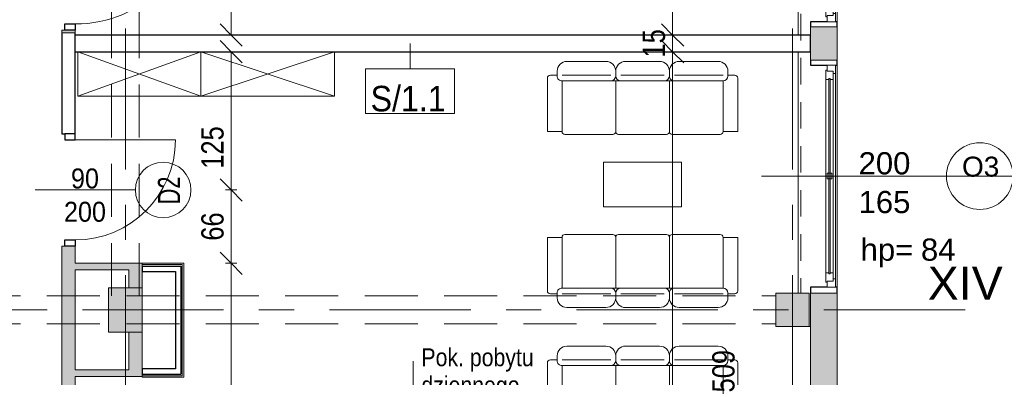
# Model space of a CAD drawing. Header units: centimetres. Extents: x -1631 to 1829, y -257 to 3158.
# Tile 69 of 129: x 492 to 1378, y 348 to 670. Entities that reach past the tile are written whole.
import ezdxf

# ---------------------------------------------------------------- set-up
doc = ezdxf.new("R2010")
doc.units = ezdxf.units.CM
for name, pattern in [('Oś', [222.25, 127, -31.75, 31.75, -31.75]), ('Ponad', [39.688, 23.813, -15.875]), ('Ukryte', [71.438, 47.625, -23.813])]:
    doc.linetypes.add(name, pattern=pattern)
for name, color, linetype, lineweight in [('A-ANNO-DIMS', 211, 'Continuous', 13), ('A-ANNO-DIMS-100', 211, 'Continuous', 13), ('A-ANNO-NOTE', 131, 'Continuous', 9), ('A-AREA-IDEN', 2, 'Continuous', 13), ('A-DETL-GENF', 92, 'Continuous', 9), ('A-DETL-HDLN', 90, 'Ukryte', 9), ('A-DETL-MEDM', 33, 'Continuous', 13), ('A-DOOR', 31, 'Continuous', 13), ('A-FLOR-OVHD', 1, 'Ponad', 9), ('A-GLAZ', 151, 'Continuous', 13), ('A-GLAZ-IDEN', 152, 'Continuous', 13), ('A-WALL', 113, 'Continuous', 13), ('A-WALL-FNSH', 113, 'Continuous', 13), ('A-WALL-IDEN', 211, 'Continuous', 13), ('I-FURN', 30, 'Continuous', 9), ('Q-SPCQ', 91, 'Continuous', 9), ('S-COLS', 52, 'Continuous', 13), ('S-GRID', 1, 'Continuous', 13), ('S-GRID-IDEN', 1, 'Continuous', 13)]:
    doc.layers.add(name, color=color, linetype=linetype, lineweight=lineweight)
doc.layers.add('A-WALL-PATT', color=111, linetype='Continuous', lineweight=13, plot=False)
doc.styles.add('Arial', font='arial.ttf', dxfattribs={"width": 0.9, "height": 18})
doc.styles.add('Arial Narrow_5', font='ARIALN.TTF', dxfattribs={"height": 20})
doc.styles.add('Arial_1', font='arial.ttf', dxfattribs={"width": 0.7, "height": 20})
doc.styles.add('Arial_10', font='arial.ttf', dxfattribs={"height": 20})
doc.styles.add('Arial_11', font='arial.ttf', dxfattribs={"width": 0.85, "height": 23})
doc.styles.add('Arial_12', font='arial.ttf', dxfattribs={"width": 0.9, "height": 23})
doc.styles.add('Arial_13', font='arial.ttf', dxfattribs={"height": 0.2})
doc.styles.add('Arial_7', font='arial.ttf', dxfattribs={"height": 30})
doc.styles.add('Arial_8', font='arial.ttf', dxfattribs={"height": 18})
doc.dimstyles.new('Diagonal_1_100__0__wewnętrzne', dxfattribs={"dimscale": 30.48, "dimtxt": 20.468619, "dimasz": 0.656168, "dimexe": 0.164042, "dimexo": 0.0625, "dimgap": 0.032808, "dimtad": 1, "dimdec": 0, "dimdsep": 46, "dimtxsty": 'Arial Narrow_5', "dimblk1": 'OBLIQUE', "dimblk2": 'OBLIQUE', "dimsah": 1, "dimcen": 0.09, "dimazin": 0, "dimtfac": 1, "dimtdec": 4, "dimtix": 1, "dimtmove": 0, "dimatfit": 3, "dimfxl": 0.164042, "dimfxlon": 1, "dimtvp": 1, "dimtolj": 1, "dimtzin": 0, "dimarcsym": 2})
doc.dimstyles.new('Diagonal_1_100__0__wewnętrzne_2', dxfattribs={"dimscale": 30.48, "dimtxt": 20.468619, "dimasz": 0.656168, "dimexe": 0.164042, "dimexo": 0.0625, "dimgap": 0.032808, "dimtad": 1, "dimdec": 0, "dimdsep": 46, "dimtxsty": 'Arial Narrow_5', "dimblk1": 'OBLIQUE', "dimblk2": 'OBLIQUE', "dimsah": 1, "dimcen": 0.09, "dimazin": 0, "dimtfac": 1, "dimtdec": 4, "dimtix": 1, "dimtmove": 2, "dimatfit": 3, "dimfxl": 0.164042, "dimfxlon": 1, "dimtvp": 1, "dimtolj": 1, "dimtzin": 0, "dimarcsym": 2})

# ---------------------------------------------------------------- blocks, each defined once
blk = doc.blocks.new('M_Concrete-Square-Column - 300 x 300mm-1795931-6_piętro IV __13_80 m_ - stan projektowany')
at = {"layer": 'S-COLS', "lineweight": 9}
blk.add_hatch(color=254, dxfattribs=at).paths.add_polyline_path([(15, -15), (15, 15), (-15, 15), (-15, -15)], flags=0)
for p, q in [((15, 15), (-15, 15)), ((-15, 15), (-15, -15)), ((15, -15), (15, 15)), ((-15, -15), (15, -15))]:
    blk.add_line(p, q, dxfattribs=at)
blk = doc.blocks.new('M_Concrete-rengular-Column - 300 x 400mm-1795933-6_piętro IV __13_80 m_ - stan projektowany')
at = {"layer": 'S-COLS', "lineweight": 9}
blk.add_hatch(color=254, dxfattribs=at).paths.add_polyline_path([(15, -20), (15, 20), (-15, 20), (-15, -20)], flags=0)
for p, q in [((15, 20), (-15, 20)), ((-15, 20), (-15, -20)), ((15, -20), (15, 20)), ((-15, -20), (15, -20))]:
    blk.add_line(p, q, dxfattribs=at)
blk = doc.blocks.new('Szafa - 40 cm-2361842-6_piętro IV __13_80 m_ - stan projektowany')
at = {"layer": 'Q-SPCQ'}
for p, q in [((72.5, 47.5), (-47.5, 7.5)), ((-47.5, 47.5), (72.5, 7.5)), ((-47.5, 7.5), (-47.5, 47.5)), ((-47.5, 47.5), (72.5, 47.5)), ((72.5, 47.5), (72.5, 7.5))]:
    blk.add_line(p, q, dxfattribs=at)
blk = doc.blocks.new('DRZWI 1S - automatyczna etykieta - Drzwi 90-2252113-6_piętro IV __13_80 m_ - stan projektowany')
at = {"layer": 'A-DETL-GENF'}
for p, q in [((-50.5, 3.5), (-45, 3.5)), ((-50.5, -6), (-50.5, 3.5)), ((-45, 3.5), (-45, -6)), ((45, 3.5), (50.5, 3.5)), ((45, -6), (45, 3.5)), ((50.5, 3.5), (50.5, -6)), ((-45, -6), (-50.5, -6)), ((50.5, -6), (45, -6))]:
    blk.add_line(p, q, dxfattribs=at)
at = {"layer": 'A-DETL-MEDM', "lineweight": 25}
for p, q in [((-50.5, -6), (-50.5, 3.5)), ((-50.5, 3.5), (-45, 3.5)), ((-45, 3.5), (-45, -6)), ((45, 3.5), (45, -6)), ((50.5, 3.5), (45, 3.5)), ((50.5, -6), (50.5, 3.5)), ((-45, -6), (-50.5, -6)), ((45, -6), (50.5, -6))]:
    blk.add_line(p, q, dxfattribs=at)
at = {"layer": 'A-DOOR'}
blk.add_line((45, -6), (45, -96), dxfattribs=at)
blk.add_arc((45, -6), 90, 180, 270, dxfattribs=at)
blk = doc.blocks.new('DRZWI 1S - automatyczna etykieta - Drzwi 110-2387946-6_piętro IV __13_80 m_ - stan projektowany')
at = {"layer": 'A-DETL-GENF'}
for p, q in [((-60.5, 3.5), (-55, 3.5)), ((-60.5, -6), (-60.5, 3.5)), ((-55, 3.5), (-55, -6)), ((55, 3.5), (60.5, 3.5)), ((55, -6), (55, 3.5)), ((60.5, 3.5), (60.5, -6)), ((-55, -6), (-60.5, -6)), ((60.5, -6), (55, -6))]:
    blk.add_line(p, q, dxfattribs=at)
at = {"layer": 'A-DETL-MEDM', "lineweight": 25}
for p, q in [((-60.5, -6), (-60.5, 3.5)), ((-60.5, 3.5), (-55, 3.5)), ((-55, 3.5), (-55, -6)), ((55, 3.5), (55, -6)), ((60.5, 3.5), (55, 3.5)), ((60.5, -6), (60.5, 3.5)), ((-55, -6), (-60.5, -6)), ((55, -6), (60.5, -6))]:
    blk.add_line(p, q, dxfattribs=at)
at = {"layer": 'A-DOOR'}
blk.add_line((55, -6), (55, -116), dxfattribs=at)
blk.add_arc((55, -6), 110, 180, 270, dxfattribs=at)
blk = doc.blocks.new('Szafa - 40 cm-2390228-6_piętro IV __13_80 m_ - stan projektowany')
at = {"layer": 'Q-SPCQ'}
for p, q in [((67.9, 47.5), (-42.9, 7.5)), ((-42.9, 47.5), (67.9, 7.5)), ((-42.9, 7.5), (-42.9, 47.5)), ((-42.9, 47.5), (67.9, 47.5)), ((67.9, 47.5), (67.9, 7.5))]:
    blk.add_line(p, q, dxfattribs=at)
blk = doc.blocks.new('Blat - Blat-1245948-6_piętro IV __13_80 m_ - stan projektowany')
at = {"layer": 'I-FURN'}
for p, q in [((0, 40), (0, 0)), ((70, 40), (0, 40)), ((70, 0), (70, 40)), ((0, 0), (70, 0))]:
    blk.add_line(p, q, dxfattribs=at)
blk = doc.blocks.new('kanapa 3 siedziska - kanapa-819259-6_piętro IV __13_80 m_ - stan projektowany')
at = {"layer": 'I-FURN'}
for p, q in [((-68.01, 33.89), (-32.91, 33.89)), ((-15.36, 33.89), (15.36, 33.89)), ((32.91, 33.89), (68.01, 33.89)), ((-85.56, -29.29), (-85.56, 18.9)), ((-76.78, 21.53), (-82.92, 21.53)), ((-76.78, 20.72), (-76.78, 25.11)), ((-72.39, 21.53), (-28.68, 21.53)), ((-24.13, 25.11), (-24.13, 20.72)), ((19.58, 21.53), (-19.58, 21.53)), ((24.13, 25.11), (24.13, 20.72)), ((28.52, 21.53), (34.66, 21.53)), ((72.39, 21.53), (28.68, 21.53)), ((76.78, 25.11), (76.78, 20.72)), ((76.78, 21.53), (82.92, 21.53)), ((85.56, 18.9), (85.56, -29.29)), ((-72.39, 16.34), (-72.39, -29.29)), ((-24.13, 16.34), (-72.39, 16.34)), ((-24.13, 16.34), (-24.13, -29.29)), ((24.13, 16.34), (-24.13, 16.34)), ((72.39, 16.34), (24.13, 16.34)), ((24.13, -29.29), (24.13, 16.34)), ((72.39, -29.29), (72.39, 16.34)), ((-72.39, -29.29), (-85.56, -29.29)), ((-26.76, -31.93), (-69.76, -31.93)), ((-21.5, -31.93), (21.5, -31.93)), ((26.76, -31.93), (69.76, -31.93)), ((85.56, -29.29), (72.39, -29.29))]:
    blk.add_line(p, q, dxfattribs=at)
for centre, radius, start, end in [((-68.01, 25.11), 8.77, 90, 180), ((-32.91, 25.11), 8.77, 0, 90), ((-15.36, 25.11), 8.77, 90, 180), ((15.36, 25.11), 8.77, 360, 90), ((32.91, 25.11), 8.77, 90, 180), ((68.01, 25.11), 8.77, 0, 90), ((-82.92, 18.9), 2.63, 90, 180), ((-72.39, 20.72), 4.39, 180, 270), ((-28.52, 20.72), 4.39, 270, 0), ((-19.74, 20.72), 4.39, 180, 270), ((19.74, 20.72), 4.39, 270, 360), ((28.52, 20.72), 4.39, 180, 270), ((72.39, 20.72), 4.39, 270, 0), ((82.92, 18.9), 2.63, 0, 90), ((-69.76, -29.29), 2.63, 180, 270), ((-26.76, -29.29), 2.63, 270, 0), ((-21.5, -29.29), 2.63, 180, 270), ((21.5, -29.29), 2.63, 270, 0), ((26.76, -29.29), 2.63, 180, 270), ((69.76, -29.29), 2.63, 270, 0)]:
    blk.add_arc(centre, radius, start, end, dxfattribs=at)
blk = doc.blocks.new('kanapa 3 siedziska - kanapa-1274575-6_piętro IV __13_80 m_ - stan projektowany')
at = {"layer": 'I-FURN'}
for p, q in [((-85.56, 29.29), (-85.56, -18.9)), ((-72.39, 29.29), (-85.56, 29.29)), ((-72.39, -16.34), (-72.39, 29.29)), ((-26.76, 31.93), (-69.76, 31.93)), ((-24.13, -16.34), (-24.13, 29.29)), ((-21.5, 31.93), (21.5, 31.93)), ((24.13, 29.29), (24.13, -16.34)), ((26.76, 31.93), (69.76, 31.93)), ((85.56, 29.29), (72.39, 29.29)), ((72.39, 29.29), (72.39, -16.34)), ((85.56, -18.9), (85.56, 29.29)), ((-24.13, -16.34), (-72.39, -16.34)), ((24.13, -16.34), (-24.13, -16.34)), ((72.39, -16.34), (24.13, -16.34)), ((-76.78, -21.53), (-82.92, -21.53)), ((-76.78, -20.72), (-76.78, -25.11)), ((-72.39, -21.53), (-28.68, -21.53)), ((-24.13, -25.11), (-24.13, -20.72)), ((19.58, -21.53), (-19.58, -21.53)), ((24.13, -25.11), (24.13, -20.72)), ((28.52, -21.53), (34.66, -21.53)), ((72.39, -21.53), (28.68, -21.53)), ((76.78, -25.11), (76.78, -20.72)), ((76.78, -21.53), (82.92, -21.53)), ((-68.01, -33.89), (-32.91, -33.89)), ((-15.36, -33.89), (15.36, -33.89)), ((32.91, -33.89), (68.01, -33.89))]:
    blk.add_line(p, q, dxfattribs=at)
for centre, radius, start, end in [((-69.76, 29.29), 2.63, 90, 180), ((-26.76, 29.29), 2.63, 360, 90), ((-21.5, 29.29), 2.63, 90, 180), ((21.5, 29.29), 2.63, 360, 90), ((26.76, 29.29), 2.63, 90, 180), ((69.76, 29.29), 2.63, 360, 90), ((-72.39, -20.72), 4.39, 90, 180), ((-28.52, -20.72), 4.39, 360, 90), ((-19.74, -20.72), 4.39, 90, 180), ((19.74, -20.72), 4.39, 0, 90), ((28.52, -20.72), 4.39, 90, 180), ((72.39, -20.72), 4.39, 360, 90), ((-82.92, -18.9), 2.63, 180, 270), ((-68.01, -25.11), 8.77, 180, 270), ((-32.91, -25.11), 8.77, 270, 360), ((-15.36, -25.11), 8.77, 180, 270), ((15.36, -25.11), 8.77, 270, 0), ((32.91, -25.11), 8.77, 180, 270), ((68.01, -25.11), 8.77, 270, 360), ((82.92, -18.9), 2.63, 270, 0)]:
    blk.add_arc(centre, radius, start, end, dxfattribs=at)
blk = doc.blocks.new('Okno - automatyczna etykieta - 200x165 _projektowane_-2617392-6_piętro IV __13_80 m_ - stan projektowany')
at = {"layer": 'A-GLAZ'}
for p, q in [((-92.5, 10.5), (-100, 10.5)), ((-100, 10.5), (-100, 3)), ((-100, 10.5), (100, 10.5)), ((-92.5, 8.5), (-92.5, 10.5)), ((92.5, 10.5), (-92.5, 10.5)), ((100, 10.5), (92.5, 10.5)), ((92.5, 10.5), (92.5, 8.5)), ((100, 3), (100, 10.5)), ((-100, 3), (-94.5, 3)), ((-94.5, 3), (-95.5, 3)), ((-95.5, 3), (-95.5, 2)), ((-95.5, 2), (-87, 2)), ((-87, 8.5), (-94.5, 8.5)), ((-94.5, 8.5), (-94.5, 3)), ((-94.5, 3), (-94.5, 8.5)), ((-94.5, 8.5), (-92.5, 8.5)), ((88, 5.75), (-88, 5.75)), ((-88, 5.75), (-88, 4.75)), ((-88, 4.75), (-88, 5.75)), ((-88, 5.75), (-87, 5.75)), ((-88, 4.75), (88, 4.75)), ((-87, 4.75), (-88, 4.75)), ((-87, 5.75), (-87, 8.5)), ((87, 8.5), (-87, 8.5)), ((-87, 2), (-87, 4.75)), ((87, 2), (-87, 2)), ((2.5, 7.25), (-2.5, 7.25)), ((-2.5, 7.25), (-2.5, 3.25)), ((-2.5, 3.25), (2.5, 3.25)), ((2.5, 3.25), (2.5, 7.25)), ((94.5, 8.5), (87, 8.5)), ((87, 8.5), (87, 5.75)), ((87, 5.75), (88, 5.75)), ((87, 4.75), (87, 2)), ((88, 4.75), (87, 4.75)), ((87, 2), (95.5, 2)), ((88, 4.75), (88, 5.75)), ((88, 5.75), (88, 4.75)), ((92.5, 8.5), (94.5, 8.5)), ((94.5, 3), (94.5, 8.5)), ((94.5, 8.5), (94.5, 3)), ((95.5, 3), (94.5, 3)), ((94.5, 3), (100, 3)), ((95.5, 2), (95.5, 3))]:
    blk.add_line(p, q, dxfattribs=at)
blk = doc.blocks.new('DIMBLOCK66-6_piętro IV __13_80 m_ - stan projektowany')
at = {"layer": 'A-ANNO-DIMS-100', "transparency": 16777216}
for p, q in [((682.57, 450.33), (672.57, 460.33)), ((677.57, 450.33), (687.57, 450.33)), ((682.57, 450.33), (677.57, 450.33)), ((682.57, 132.33), (682.57, 450.33)), ((682.57, 450.33), (692.57, 440.33)), ((682.57, 132.33), (672.57, 142.33)), ((677.57, 132.33), (687.57, 132.33)), ((682.57, 132.33), (677.57, 132.33)), ((682.57, 132.33), (692.57, 122.33))]:
    blk.add_line(p, q, dxfattribs=at)
at = {"layer": 'A-ANNO-DIMS-100', "color": 0, "transparency": 16777216, "insert": (655.72, 272.32), "char_height": 20, "width": 45.6158, "attachment_point": 1, "rotation": 90, "line_spacing_factor": 0.974696, "style": 'Arial Narrow_5'}
blk.add_mtext('318', dxfattribs=at)
blk = doc.blocks.new('_Oblique')
at = {"color": 0, "linetype": 'ByBlock', "lineweight": -2}
blk.add_line((-0.5, -0.5), (0.5, 0.5), dxfattribs=at)
blk = doc.blocks.new('DIMBLOCK67-6_piętro IV __13_80 m_ - stan projektowany')
at = {"layer": 'A-ANNO-DIMS-100', "transparency": 16777216}
for p, q in [((682.57, 516.33), (672.57, 526.33)), ((677.57, 516.33), (687.57, 516.33)), ((682.57, 516.33), (677.57, 516.33)), ((682.57, 450.33), (682.57, 516.33)), ((682.57, 516.33), (692.57, 506.33)), ((682.57, 450.33), (672.57, 460.33)), ((677.57, 450.33), (687.57, 450.33)), ((682.57, 450.33), (677.57, 450.33)), ((682.57, 450.33), (692.57, 440.33))]:
    blk.add_line(p, q, dxfattribs=at)
at = {"layer": 'A-ANNO-DIMS-100', "color": 0, "transparency": 16777216, "insert": (655.72, 470.65), "char_height": 20, "width": 30.4105, "attachment_point": 1, "rotation": 90, "line_spacing_factor": 0.974696, "style": 'Arial Narrow_5'}
blk.add_mtext('66', dxfattribs=at)
blk = doc.blocks.new('DIMBLOCK68-6_piętro IV __13_80 m_ - stan projektowany')
at = {"layer": 'A-ANNO-DIMS-100', "transparency": 16777216}
for p, q in [((682.57, 640.83), (672.57, 650.83)), ((677.57, 640.83), (687.57, 640.83)), ((682.57, 640.83), (677.57, 640.83)), ((682.57, 516.33), (682.57, 640.83)), ((682.57, 640.83), (692.57, 630.83)), ((682.57, 516.33), (672.57, 526.33)), ((677.57, 516.33), (687.57, 516.33)), ((682.57, 516.33), (677.57, 516.33)), ((682.57, 516.33), (692.57, 506.33))]:
    blk.add_line(p, q, dxfattribs=at)
at = {"layer": 'A-ANNO-DIMS-100', "color": 0, "transparency": 16777216, "insert": (655.72, 535.45), "char_height": 20, "width": 45.6158, "attachment_point": 1, "rotation": 90, "line_spacing_factor": 0.974696, "style": 'Arial Narrow_5'}
blk.add_mtext('125', dxfattribs=at)
blk = doc.blocks.new('DIMBLOCK69-6_piętro IV __13_80 m_ - stan projektowany')
at = {"layer": 'A-ANNO-DIMS-100', "transparency": 16777216}
for p, q in [((682.57, 720.83), (672.57, 730.83)), ((677.57, 720.83), (687.57, 720.83)), ((682.57, 720.83), (677.57, 720.83)), ((682.57, 655.83), (682.57, 720.83)), ((682.57, 720.83), (692.57, 710.83)), ((682.57, 655.83), (672.57, 665.83)), ((677.57, 655.83), (687.57, 655.83)), ((682.57, 655.83), (677.57, 655.83)), ((682.57, 655.83), (692.57, 645.83))]:
    blk.add_line(p, q, dxfattribs=at)
at = {"layer": 'A-ANNO-DIMS-100', "color": 0, "transparency": 16777216, "insert": (655.72, 675.65), "char_height": 20, "width": 30.4105, "attachment_point": 1, "rotation": 90, "line_spacing_factor": 0.974696, "style": 'Arial Narrow_5'}
blk.add_mtext('65', dxfattribs=at)
blk = doc.blocks.new('DIMBLOCK120-6_piętro IV __13_80 m_ - stan projektowany')
at = {"layer": 'A-ANNO-DIMS-100', "transparency": 16777216}
for p, q in [((1079.48, 640.83), (1069.48, 650.83)), ((1074.48, 640.83), (1084.48, 640.83)), ((1079.48, 640.83), (1074.48, 640.83)), ((1079.48, 132.33), (1079.48, 640.83)), ((1079.48, 640.83), (1089.48, 630.83)), ((1079.48, 132.33), (1069.48, 142.33)), ((1084.48, 132.33), (1074.48, 132.33)), ((1079.48, 132.33), (1089.48, 122.33)), ((1079.48, 132.33), (1084.48, 132.33))]:
    blk.add_line(p, q, dxfattribs=at)
at = {"layer": 'A-ANNO-DIMS-100', "color": 0, "transparency": 16777216, "insert": (1115.21, 334.01), "char_height": 20, "width": 45.6158, "attachment_point": 1, "rotation": 90, "line_spacing_factor": 0.974696, "style": 'Arial Narrow_5'}
blk.add_mtext('509', dxfattribs=at)
blk = doc.blocks.new('DIMBLOCK121-6_piętro IV __13_80 m_ - stan projektowany')
at = {"layer": 'A-ANNO-DIMS-100', "transparency": 16777216}
for p, q in [((1079.48, 655.83), (1069.48, 665.83)), ((1074.48, 655.83), (1084.48, 655.83)), ((1079.48, 655.83), (1074.48, 655.83)), ((1079.48, 640.83), (1079.48, 655.83)), ((1079.48, 655.83), (1089.48, 645.83)), ((1079.48, 640.83), (1069.48, 650.83)), ((1074.48, 640.83), (1084.48, 640.83)), ((1079.48, 640.83), (1074.48, 640.83)), ((1079.48, 640.83), (1089.48, 630.83))]:
    blk.add_line(p, q, dxfattribs=at)
at = {"layer": 'A-ANNO-DIMS-100', "color": 0, "transparency": 16777216, "insert": (1052.64, 635.65), "char_height": 20, "width": 30.4105, "attachment_point": 1, "rotation": 90, "line_spacing_factor": 0.974696, "style": 'Arial Narrow_5'}
blk.add_mtext('15', dxfattribs=at)
blk = doc.blocks.new('DIMBLOCK122-6_piętro IV __13_80 m_ - stan projektowany')
at = {"layer": 'A-ANNO-DIMS-100', "transparency": 16777216}
for p, q in [((1079.48, 1000.83), (1069.48, 1010.83)), ((1074.48, 1000.83), (1084.48, 1000.83)), ((1079.48, 1000.83), (1074.48, 1000.83)), ((1079.48, 655.83), (1079.48, 1000.83)), ((1079.48, 1000.83), (1089.48, 990.83)), ((1079.48, 655.83), (1069.48, 665.83)), ((1074.48, 655.83), (1084.48, 655.83)), ((1079.48, 655.83), (1074.48, 655.83)), ((1079.48, 655.83), (1089.48, 645.83))]:
    blk.add_line(p, q, dxfattribs=at)
at = {"layer": 'A-ANNO-DIMS-100', "color": 0, "transparency": 16777216, "insert": (1052.64, 809.32), "char_height": 20, "width": 45.6158, "attachment_point": 1, "rotation": 90, "line_spacing_factor": 0.974696, "style": 'Arial Narrow_5'}
blk.add_mtext('345', dxfattribs=at)
blk = doc.blocks.new('METKA_POMIESZCZENIA2 - Rozbudowana - bez ramki-2396678-6_piętro IV __13_80 m_ - stan projektowany')
at = {"layer": 'A-AREA-IDEN'}
for p, q in [((0, 0.425), (0, 0)), ((0.098, 0), (-0.8, 0)), ((-0.8, 0), (0.9, 0)), ((0, 0), (0, -0.425))]:
    blk.add_line(p, q, dxfattribs=at)
blk = doc.blocks.new('ET sciana_AT7 - 10mm-2270614-6_piętro IV __13_80 m_ - stan projektowany')
at = {"layer": 'A-WALL-IDEN'}
for p, q in [((-0.4, 0.196875), (0.4, 0.196875)), ((-0.4, -0.203125), (-0.4, 0.196875)), ((0.4, 0.196875), (0.4, -0.203125)), ((-0.4, -0.203125), (0.4, -0.203125))]:
    blk.add_line(p, q, dxfattribs=at)
blk = doc.blocks.new('Okno_PG_typ 100 - metka _wys_parapetu-2491532-6_piętro IV __13_80 m_ - stan projektowany')
at = {"layer": 'A-GLAZ-IDEN'}
blk.add_line((0, -1.8946), (0, 0.3677), dxfattribs=at)
blk.add_circle((0, 0.0677), 0.3, dxfattribs=at)
at = {"layer": 'A-GLAZ-IDEN', "insert": (0.5622, -1.0037), "char_height": 0.2, "width": 0.4949, "attachment_point": 1, "rotation": 90, "line_spacing_factor": 0.936439, "style": 'Arial_13'}
blk.add_mtext('\\pxt6.35,12.7,19.05,25.4,31.75,38.1,44.45,50.8,57.15,63.5,69.85,76.2,82.55,88.9,95.25,101.6,107.95,114.3,120.65,127,133.35,139.7,146.05,152.4,158.75,165.1,171.45,177.8,184.15,190.5,196.85,203.2;{hp=}', dxfattribs=at)

msp = doc.modelspace()

# ---------------------------------------------------------------- hatches: boundary and pattern name
at = {"layer": 'A-WALL-PATT'}
h = msp.add_hatch(color=9, dxfattribs=at)
h.paths.add_polyline_path([(542.38, 132.33), (542.38, 139.33), (530.38, 139.33), (530.38, 132.33)], flags=0)
h.paths.add_polyline_path([(542.38, 250.33), (542.38, 465.83), (530.38, 465.83), (530.38, 250.33)], flags=0)
h.paths.add_polyline_path([(530.38, 657.83), (542.38, 657.83), (542.38, 660.33), (530.38, 660.33)], flags=0)
h.paths.add_polyline_path([(530.38, 781.33), (542.38, 781.33), (542.38, 1102.83), (530.38, 1102.83), (530.38, 788.28)], flags=0)
h.paths.add_polyline_path([(530.38, 1312.83), (542.38, 1312.83), (542.38, 1431.33), (530.38, 1431.33)], flags=0)
h.paths.add_polyline_path([(530.38, 1633.83), (542.38, 1633.83), (542.38, 2022.83), (530.38, 2022.83), (530.38, 1665.12)], flags=0)
h.paths.add_polyline_path([(542.38, 2173.83), (542.38, 2458.83), (530.38, 2458.83), (530.38, 2173.83)], flags=0)
h.paths.add_polyline_path([(530.38, 2593.83), (542.38, 2593.83), (542.38, 2824.33), (530.38, 2824.33), (530.38, 2634.27)], flags=0)
h = msp.add_hatch(color=9, dxfattribs=at)
h.paths.add_polyline_path([(1203.38, 393.33), (1227.38, 393.33), (1227.38, 423.33), (1203.38, 423.33), (1203.38, 419.08)], flags=0)
h.paths.add_polyline_path([(1203.38, 633.33), (1227.38, 633.33), (1227.38, 663.33), (1203.38, 663.33)], flags=0)
h.paths.add_polyline_path([(1227.38, 873.33), (1227.38, 903.33), (1203.38, 903.33), (1203.38, 873.33)], flags=0)
h.paths.add_polyline_path([(1203.38, 1113.33), (1227.38, 1113.33), (1227.38, 1143.33), (1203.38, 1143.33)], flags=0)
h.paths.add_polyline_path([(1227.38, 1353.33), (1227.38, 1383.33), (1203.38, 1383.33), (1203.38, 1353.33)], flags=0)
h.paths.add_polyline_path([(1227.38, 1593.33), (1227.38, 1623.33), (1203.38, 1623.33), (1203.38, 1593.33)], flags=0)
h.paths.add_polyline_path([(1227.38, 1833.33), (1227.38, 1863.33), (1203.38, 1863.33), (1203.38, 1833.33)], flags=0)
h.paths.add_polyline_path([(1227.38, 2073.33), (1227.38, 2103.33), (1203.38, 2103.33), (1203.38, 2073.33)], flags=0)
h.paths.add_polyline_path([(1203.38, 2313.33), (1227.38, 2313.33), (1227.38, 2343.33), (1203.38, 2343.33)], flags=0)
h.paths.add_polyline_path([(1227.38, 2553.33), (1227.38, 2583.33), (1203.38, 2583.33), (1203.38, 2553.33)], flags=0)
h.paths.add_polyline_path([(1227.38, 2793.33), (1227.38, 2824.33), (1203.38, 2824.33), (1203.38, 2793.33)], flags=0)
for points in [[(590.38, 444.33), (590.38, 450.33), (542.38, 450.33), (542.38, 444.33)], [(590.38, 428.33), (602.38, 428.33), (602.38, 450.33), (590.38, 450.33), (590.38, 444.33)], [(1227.38, 132.33), (1227.38, 393.33), (1203.38, 393.33), (1203.38, 132.33)], [(590.38, 348.33), (602.38, 348.33), (602.38, 388.33), (590.38, 388.33), (590.38, 354.33)], [(590.38, 348.33), (590.38, 354.33), (542.38, 354.33), (542.38, 348.33)]]:
    msp.add_hatch(color=9, dxfattribs=at).paths.add_polyline_path(points, flags=0)

# ---------------------------------------------------------------- linework, layer by layer
at = {"layer": 'A-ANNO-NOTE', "lineweight": 13}
msp.add_line((506.38, 516.33), (596.38, 516.33), dxfattribs=at)
msp.add_line((506.38, 516.33), (596.38, 516.33), dxfattribs=at)
msp.add_circle((621.38, 516.33), 25, dxfattribs=at)
at = {"layer": 'A-DETL-HDLN'}
for p, q in [((574.88, 420.83), (574.88, 2793.33)), ((599.88, 420.83), (599.88, 2793.33)), ((-1197.62, 420.83), (1172.38, 420.83)), ((-1197.62, 395.83), (1172.38, 395.83))]:
    msp.add_line(p, q, dxfattribs=at)
at = {"layer": 'A-FLOR-OVHD'}
msp.add_line((1194.88, 873.33), (1194.88, 423.33), dxfattribs=at)
at = {"layer": 'A-WALL', "lineweight": 9}
for p, q in [((1192.38, 655.83), (1192.38, 873.33)), ((1227.38, 867.83), (1227.38, 667.83)), ((532.88, 660.33), (530.38, 660.33)), ((530.38, 660.33), (530.38, 657.83)), ((542.38, 657.83), (542.38, 660.33)), ((1203.38, 663.33), (1203.38, 633.33)), ((1227.38, 633.33), (1227.38, 663.33)), ((1192.38, 423.33), (1192.38, 640.83)), ((1227.38, 628.83), (1227.38, 428.83)), ((532.88, 465.83), (530.38, 465.83)), ((530.38, 465.83), (530.38, 250.33)), ((542.38, 450.33), (542.38, 465.83)), ((602.38, 450.33), (542.38, 450.33)), ((542.38, 354.33), (542.38, 444.33)), ((542.38, 444.33), (590.38, 444.33)), ((590.38, 444.33), (590.38, 428.33)), ((602.38, 428.33), (602.38, 450.33)), ((1203.38, 423.33), (1203.38, 132.33)), ((1227.38, 108.33), (1227.38, 423.33)), ((1202.38, 393.33), (1203.38, 393.33)), ((590.38, 388.33), (590.38, 354.33)), ((602.38, 348.33), (602.38, 388.33)), ((590.38, 354.33), (542.38, 354.33)), ((542.38, 250.33), (542.38, 348.33)), ((542.38, 348.33), (602.38, 348.33))]:
    msp.add_line(p, q, dxfattribs=at)
at = {"layer": 'A-WALL', "color": 7, "lineweight": 25}
for p, q in [((1218.38, 667.83), (1203.38, 667.83)), ((1203.38, 667.83), (1203.38, 663.33)), ((1227.38, 667.83), (1225.88, 667.83)), ((1227.38, 663.33), (1227.38, 667.83)), ((530.38, 657.83), (530.38, 566.83)), ((542.38, 566.83), (542.38, 657.83)), ((1203.38, 655.83), (542.38, 655.83)), ((1203.38, 640.83), (1203.38, 655.83)), ((542.38, 640.83), (1203.38, 640.83)), ((1203.38, 633.33), (1203.38, 628.83)), ((1203.38, 628.83), (1218.38, 628.83)), ((1225.88, 628.83), (1227.38, 628.83)), ((1227.38, 628.83), (1227.38, 633.33)), ((530.38, 566.83), (532.88, 566.83)), ((602.38, 447.83), (602.38, 442.83)), ((602.38, 447.83), (637.38, 447.83)), ((602.38, 442.83), (632.38, 442.83)), ((632.38, 442.83), (632.38, 355.33)), ((637.38, 447.83), (637.38, 350.33)), ((1218.38, 428.83), (1203.38, 428.83)), ((1203.38, 428.83), (1203.38, 423.33)), ((1227.38, 428.83), (1225.88, 428.83)), ((1227.38, 423.33), (1227.38, 428.83)), ((632.38, 355.33), (602.38, 355.33)), ((602.38, 355.33), (602.38, 350.33)), ((602.38, 350.33), (637.38, 350.33))]:
    msp.add_line(p, q, dxfattribs=at)
at = {"layer": 'A-WALL'}
for p, q in [((530.38, 657.83), (542.38, 657.83)), ((1227.38, 663.33), (1203.38, 663.33)), ((1203.38, 633.33), (1227.38, 633.33)), ((602.38, 449.08), (638.63, 449.08)), ((638.63, 449.08), (638.63, 349.08)), ((1227.38, 423.33), (1203.38, 423.33)), ((602.38, 349.08), (638.63, 349.08))]:
    msp.add_line(p, q, dxfattribs=at)
at = {"layer": 'A-WALL-FNSH', "color": 250, "lineweight": 9}
for p, q in [((639.88, 450.33), (602.38, 450.33)), ((602.38, 450.33), (602.38, 447.83)), ((639.88, 347.83), (639.88, 450.33)), ((602.38, 350.33), (602.38, 347.83)), ((602.38, 347.83), (639.88, 347.83))]:
    msp.add_line(p, q, dxfattribs=at)
at = {"layer": 'A-WALL-IDEN'}
msp.add_line((843.49, 648.33), (843.49, 625.28), dxfattribs=at)
at = {"layer": 'S-GRID', "linetype": 'Oś'}
for p, q in [((587.38, 2884.27), (587.38, 27.13)), ((1187.38, 2884.27), (1187.38, 27.13)), ((1342.46, 408.33), (-1368.76, 408.33))]:
    msp.add_line(p, q, dxfattribs=at)

# ---------------------------------------------------------------- block references
at = {"layer": 'A-AREA-IDEN', "xscale": 69.99999999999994, "yscale": 69.99999999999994, "zscale": 69.99999999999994}
msp.add_blockref('METKA_POMIESZCZENIA2 - Rozbudowana - bez ramki-2396678-6_piętro IV __13_80 m_ - stan projektowany', (846.33, 332.33), dxfattribs=at)
at = {"layer": 'A-DOOR', "rotation": 89.9999999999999}
for name, p in [('DRZWI 1S - automatyczna etykieta - Drzwi 110-2387946-6_piętro IV __13_80 m_ - stan projektowany', (536.38, 720.83)), ('DRZWI 1S - automatyczna etykieta - Drzwi 90-2252113-6_piętro IV __13_80 m_ - stan projektowany', (536.38, 516.33))]:
    msp.add_blockref(name, p, dxfattribs=at)
at = {"layer": 'A-GLAZ', "rotation": 269.9999999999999}
for p in [(1215.38, 767.83), (1215.38, 528.83)]:
    msp.add_blockref('Okno - automatyczna etykieta - 200x165 _projektowane_-2617392-6_piętro IV __13_80 m_ - stan projektowany', p, dxfattribs=at)
at = {"layer": 'A-GLAZ-IDEN', "xscale": 99.99999999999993, "yscale": 99.99999999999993, "zscale": 99.99999999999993, "rotation": 270.0000000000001}
msp.add_blockref('Okno_PG_typ 100 - metka _wys_parapetu-2491532-6_piętro IV __13_80 m_ - stan projektowany', (1348.94, 528.83), dxfattribs=at)
at = {"layer": 'A-WALL-IDEN', "xscale": 99.99999999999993, "yscale": 99.99999999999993, "zscale": 99.99999999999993}
msp.add_blockref('ET sciana_AT7 - 10mm-2270614-6_piętro IV __13_80 m_ - stan projektowany', (843.49, 605.6), dxfattribs=at)
at = {"layer": 'I-FURN', "rotation": 180}
for name, p in [('kanapa 3 siedziska - kanapa-1274575-6_piętro IV __13_80 m_ - stan projektowany', (1052.48, 598.18)), ('Blat - Blat-1245948-6_piętro IV __13_80 m_ - stan projektowany', (1087.48, 541.25)), ('kanapa 3 siedziska - kanapa-819259-6_piętro IV __13_80 m_ - stan projektowany', (1052.48, 444.33)), ('kanapa 3 siedziska - kanapa-1274575-6_piętro IV __13_80 m_ - stan projektowany', (1052.48, 341.79))]:
    msp.add_blockref(name, p, dxfattribs=at)
at = {"layer": 'Q-SPCQ', "rotation": 180}
for name, p in [('Szafa - 40 cm-2390228-6_piętro IV __13_80 m_ - stan projektowany', (612.48, 648.33)), ('Szafa - 40 cm-2361842-6_piętro IV __13_80 m_ - stan projektowany', (727.88, 648.33))]:
    msp.add_blockref(name, p, dxfattribs=at)
at = {"layer": 'S-COLS', "lineweight": 9}
for name, p in [('M_Concrete-rengular-Column - 300 x 400mm-1795933-6_piętro IV __13_80 m_ - stan projektowany', (587.38, 408.33)), ('M_Concrete-Square-Column - 300 x 300mm-1795931-6_piętro IV __13_80 m_ - stan projektowany', (1187.38, 408.33))]:
    msp.add_blockref(name, p, dxfattribs=at)

# ---------------------------------------------------------------- texts
at = {"layer": 'A-ANNO-NOTE', "lineweight": 211, "char_height": 18, "attachment_point": 5, "line_spacing_factor": 0.936439, "style": 'Arial'}
for s, insert, width in [('\\pxqc,t6.35,12.7,19.05,25.4,31.75,38.1,44.45,50.8,57.15,63.5,69.85,76.2,82.55,88.9,95.25,101.6,107.95,114.3,120.65,127,133.35,139.7,146.05,152.4,158.75,165.1,171.45,177.8,184.15,190.5,196.85,203.2;{90}', (551.07, 526.56), 25.65), ('\\pxqc,t6.35,12.7,19.05,25.4,31.75,38.1,44.45,50.8,57.15,63.5,69.85,76.2,82.55,88.9,95.25,101.6,107.95,114.3,120.65,127,133.35,139.7,146.05,152.4,158.75,165.1,171.45,177.8,184.15,190.5,196.85,203.2;{200}', (551.07, 496.56), 38.07), ('\\pxqc,t6.35,12.7,19.05,25.4,31.75,38.1,44.45,50.8,57.15,63.5,69.85,76.2,82.55,88.9,95.25,101.6,107.95,114.3,120.65,127,133.35,139.7,146.05,152.4,158.75,165.1,171.45,177.8,184.15,190.5,196.85,203.2;{200}', (551.07, 496.56), 38.07)]:
    msp.add_mtext(s, dxfattribs=dict(at, insert=insert, width=width))
at = {"layer": 'A-ANNO-NOTE', "lineweight": 211, "insert": (626.67, 515.9), "char_height": 20, "width": 25.97, "attachment_point": 5, "rotation": 90, "line_spacing_factor": 0.936439, "style": 'Arial_1'}
msp.add_mtext('\\pxqc,t4.445,8.89,13.335,17.78,22.225,26.67,31.115,35.56,40.005,44.45,48.895,53.34,57.785,62.23,66.675,71.12,75.565,80.01,84.455,88.9,93.345,97.79,102.235,106.68,111.125,115.57,120.015,124.46,128.905,133.35,137.795,142.24;{D2}', dxfattribs=at)
at = {"layer": 'A-AREA-IDEN', "char_height": 16.1, "line_spacing_factor": 0.936439, "style": 'Arial_11'}
for s, insert, width, attachment_point in [('\\pt84.99995,169.9999,255.00008,340.00003,424.99998,509.99993,595.00011,680.00006,765.00001,849.99996,934.99991,1020.00009,1105.00004,1189.99999,1274.99994,1359.99989,1445.00007,1530.00002,1614.99997,1699.99992,1785.0001,1870.00005,1955,2039.99995,2124.9999,2210.00008,2295.00003,2379.99998,2464.99993,2550.00011,2635.00006,2720.00001;15.4 m˛', (1028.19, 697.77), 64.141, 3), ('\\pxt3.69565,7.3913,11.08696,14.78261,18.47826,22.17391,25.86957,29.56522,33.26087,36.95652,40.65217,44.34783,48.04348,51.73913,55.43478,59.13043,62.82609,66.52174,70.21739,73.91304,77.6087,81.30435,85,88.69565,92.3913,96.08696,99.78261,103.47826,107.17391,110.86957,114.56522,118.26087;{Pok. pobytu\\Pdziennego}', (853.63, 327.59), 99.96, 7)]:
    msp.add_mtext(s, dxfattribs=dict(at, insert=insert, width=width, attachment_point=attachment_point))
at = {"layer": 'A-GLAZ-IDEN', "line_spacing_factor": 0.936439}
for s, insert, char_height, width, attachment_point, style in [('\\pxqc,t6.35,12.7,19.05,25.4,31.75,38.1,44.45,50.8,57.15,63.5,69.85,76.2,82.55,88.9,95.25,101.6,107.95,114.3,120.65,127,133.35,139.7,146.05,152.4,158.75,165.1,171.45,177.8,184.15,190.5,196.85,203.2;{200}', (1270.05, 540.22), 20, 48.3, 5, 'Arial_10'), ('\\pxqc,t7.05556,14.11111,21.16667,28.22222,35.27778,42.33333,49.38889,56.44444,63.5,70.55556,77.61111,84.66667,91.72222,98.77778,105.83333,112.88889,119.94444,127,134.05556,141.11111,148.16667,155.22222,162.27778,169.33333,176.38889,183.44444,190.5,197.55556,204.61111,211.66667,218.72222,225.77778;{O3}', (1356.52, 537.21), 18, 33.7, 5, 'Arial_8'), ('\\pxqc,t6.35,12.7,19.05,25.4,31.75,38.1,44.45,50.8,57.15,63.5,69.85,76.2,82.55,88.9,95.25,101.6,107.95,114.3,120.65,127,133.35,139.7,146.05,152.4,158.75,165.1,171.45,177.8,184.15,190.5,196.85,203.2;{165}', (1270.05, 505.34), 20, 48.3, 5, 'Arial_10'), ('\\pxt6.35,12.7,19.05,25.4,31.75,38.1,44.45,50.8,57.15,63.5,69.85,76.2,82.55,88.9,95.25,101.6,107.95,114.3,120.65,127,133.35,139.7,146.05,152.4,158.75,165.1,171.45,177.8,184.15,190.5,196.85,203.2;{84}', (1302.84, 472.6), 20, 32.4, 1, 'Arial_10')]:
    msp.add_mtext(s, dxfattribs=dict(at, insert=insert, char_height=char_height, width=width, attachment_point=attachment_point, style=style))
at = {"layer": 'A-WALL-IDEN', "insert": (841.68, 598.44), "char_height": 23, "width": 67.32, "attachment_point": 5, "line_spacing_factor": 0.936439, "style": 'Arial_12'}
msp.add_mtext('\\pxqc,t4.96957,9.93913,14.9087,19.87826,24.84783,29.81739,34.78696,39.75652,44.72609,49.69565,54.66522,59.63478,64.60435,69.57391,74.54348,79.51304,84.48261,89.45217,94.42174,99.3913,104.36087,109.33043,114.3,119.26957,124.23913,129.2087,134.17826,139.14783,144.11739,149.08696,154.05652,159.02609;{S/1.1}', dxfattribs=at)
at = {"layer": 'S-GRID-IDEN', "insert": (1342.64, 432.39), "char_height": 30, "width": 68.1, "attachment_point": 5, "line_spacing_factor": 0.936439, "style": 'Arial_7'}
msp.add_mtext('\\pxqc,t4.23333,8.46667,12.7,16.93333,21.16667,25.4,29.63333,33.86667,38.1,42.33333,46.56667,50.8,55.03333,59.26667,63.5,67.73333,71.96667,76.2,80.43333,84.66667,88.9,93.13333,97.36667,101.6,105.83333,110.06667,114.3,118.53333,122.76667,127,131.23333,135.46667;{XIV}', dxfattribs=at)

# ---------------------------------------------------------------- dimensions: what is measured, and where the dimension line sits
at = {"layer": 'A-ANNO-DIMS'}
for base, p1, p2, override, picture, middle in [((1079.48, 1000.83), (1074.48, 655.83), (1074.48, 1000.83), {"dimpost": '<>', "dimfxl": 345}, 'DIMBLOCK122-6_piętro IV __13_80 m_ - stan projektowany', (1068.27, 828.33)), ((682.57, 720.83), (677.57, 655.83), (677.57, 720.83), {"dimpost": '<>', "dimfxl": 65}, 'DIMBLOCK69-6_piętro IV __13_80 m_ - stan projektowany', (671.36, 688.33)), ((1079.48, 655.83), (1074.48, 640.83), (1074.48, 655.83), {"dimpost": '<>', "dimfxl": 15}, 'DIMBLOCK121-6_piętro IV __13_80 m_ - stan projektowany', (1068.27, 648.33)), ((682.57, 516.33), (677.57, 450.33), (677.57, 516.33), {"dimpost": '<>', "dimfxl": 66}, 'DIMBLOCK67-6_piętro IV __13_80 m_ - stan projektowany', (671.36, 483.33)), ((682.57, 450.33), (677.57, 132.33), (677.57, 450.33), {"dimpost": '<>', "dimfxl": 318}, 'DIMBLOCK66-6_piętro IV __13_80 m_ - stan projektowany', (671.36, 291.33))]:
    dim = msp.add_linear_dim(base=base, p1=p1, p2=p2, angle=90, dimstyle='Diagonal_1_100__0__wewnętrzne', override=override, dxfattribs=at)
    dim.commit()
    dim.dimension.update_dxf_attribs({"geometry": picture, "text_midpoint": middle})
for base, p1, p2, override, picture, middle in [((682.57300461, 640.82555458), (677.57300461, 516.32555458), (677.57300461, 640.82555458), {"dimpost": '<>', "dimfxl": 124.5}, 'DIMBLOCK68-6_piętro IV __13_80 m_ - stan projektowany', (669.05816095, 558.26263904)), ((1079.48404441, 640.82555458), (1084.48404441, 132.32555458), (1074.48404441, 640.82555458), {"dimpost": '<>', "dimfxl": 508.598319}, 'DIMBLOCK120-6_piętro IV __13_80 m_ - stan projektowany', (1128.54607997, 356.82213552))]:
    dim = msp.add_linear_dim(base=base, p1=p1, p2=p2, angle=90, dimstyle='Diagonal_1_100__0__wewnętrzne_2', override=override, dxfattribs=at)
    dim.commit()
    dim.dimension.update_dxf_attribs({"geometry": picture, "text_midpoint": middle, "dimtype": 160, "text_rotation": 90})

doc.saveas('drawing.dxf')
